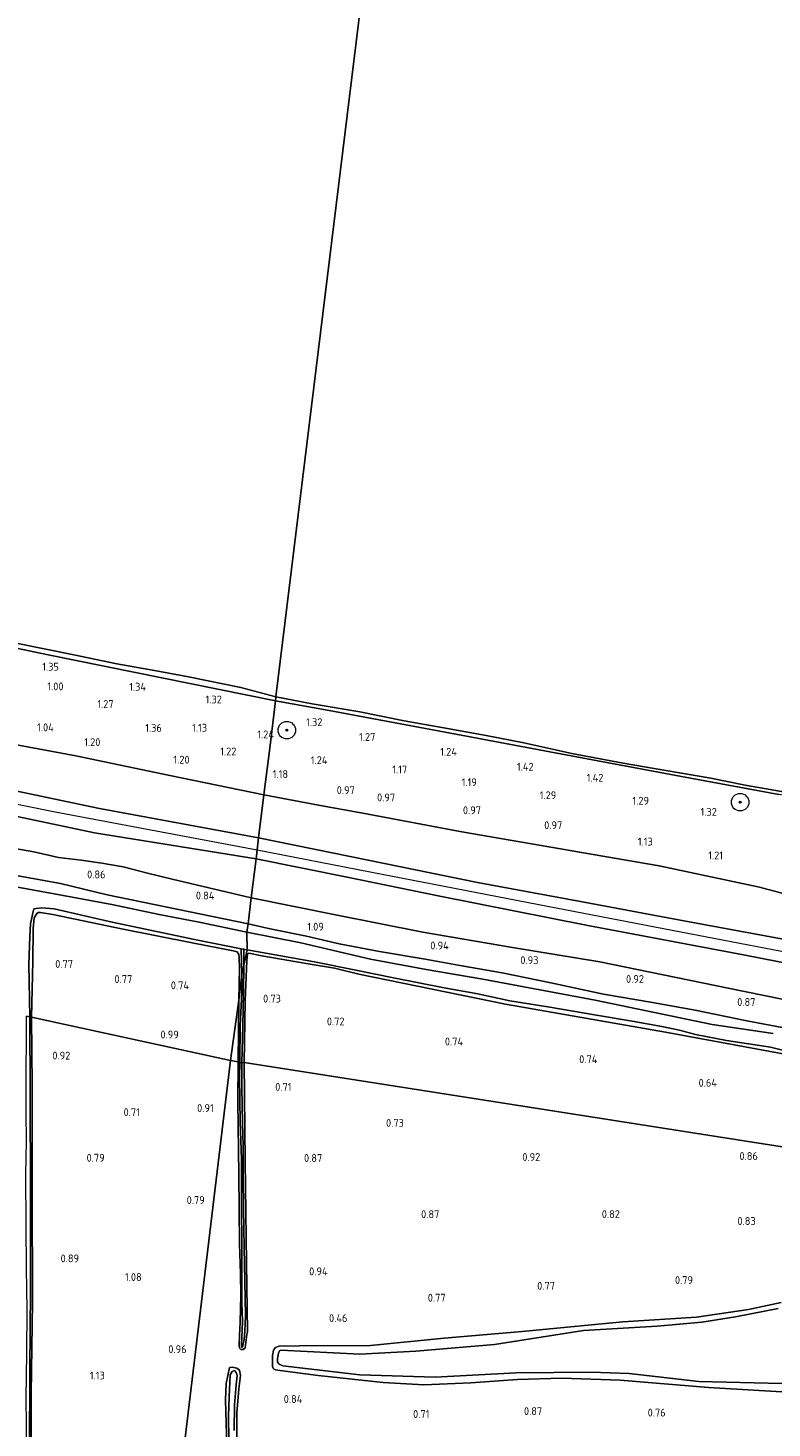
# Model space of a CAD drawing. Extents: x 126429 to 133038, y 413091 to 414846.
# Tile 145 of 256: x 129035 to 129206, y 413539 to 413860. Entities that reach past the tile are written whole.
import ezdxf
from ezdxf.enums import TextEntityAlignment as Align

# ---------------------------------------------------------------- set-up
doc = ezdxf.new("R2010")
doc.units = 0
for name, color, linetype, lineweight in [('B-ME-GR-BOOM-S', 90, 'Continuous', 25), ('B-ME-GR-GRAS-GV', 60, 'Continuous', 13), ('B-ME-GR-RIET-GV', 120, 'Continuous', 13), ('B-ME-GW-OPHOGING_KRUIN-G', 90, 'Continuous', 18), ('B-ME-GW-TALUD_KRUIN-G', 90, 'Continuous', 18), ('B-ME-GW-TALUD_TEEN-G', 90, 'Continuous', 18), ('B-ME-IE-TERREINAFSCHEIDING_KUNSTMATIG_HEKWERK-G', 20, 'IE-TERREINAFSCHEIDING-KUNSTMATIG', 18), ('B-ME-OB-BEKLEDING_STEEN-GV', 30, 'Continuous', 18), ('B-ME-OB-OEVERVOORZIENING-G', 7, 'Continuous', 18), ('B-ME-OG-HOOGTEPUNT-S', 7, 'Continuous', 25), ('B-ME-OG-WATER_RIVIER-GV', 130, 'Continuous', 18), ('B-ME-OG-WATER_SLOOT-G', 120, 'Continuous', 18), ('B-ME-OG-WATER_SLOOT-GV', 120, 'Continuous', 18)]:
    doc.layers.add(name, color=color, linetype=linetype, lineweight=lineweight)
doc.styles.add('NLCS-ISO-ANNOTATIVE-T18', font='NLCS-ISO.ttf', dxfattribs={"height": 1.8})
doc.linetypes.add('IE-TERREINAFSCHEIDING-KUNSTMATIG', pattern='A,4,[82,NLCS.SHX,S=0.75,R=90,X=0,Y=0],4,-2', length=10)

# ---------------------------------------------------------------- blocks, each defined once
blk = doc.blocks.new('SAL-HOOGTELABEL-SO')
at = {"color": 0, "linetype": 'ByBlock', "lineweight": -2, "style": 'NLCS-ISO-ANNOTATIVE-T18'}
blk.add_attdef('HOOGTE', text='', height=1.8, dxfattribs=at).set_placement((2.79, 0), align=Align.RIGHT)
blk = doc.blocks.new('SGR-BOOM_01-SO')
at = {"linetype": 'ByBlock', "lineweight": 18}
h = blk.add_hatch(color=0, dxfattribs=at)
h.dxf.hatch_style = 1
edge = h.paths.add_edge_path()
edge.add_arc((0, 0), 0.25, 0, 360)
at = {"color": 0, "linetype": 'ByBlock', "lineweight": 18}
for radius in [2, 0.25]:
    blk.add_circle((0, 0), radius, dxfattribs=at)

msp = doc.modelspace()

# ---------------------------------------------------------------- linework, layer by layer
at = {"layer": 'B-ME-GR-GRAS-GV'}
for points in [[(128875.883, 413727.497, 1.375), (128894.383, 413722.904, 1.375), (128918.971, 413717.77, 1.563), (128936.609, 413713.966, 1.588), (128957.081, 413709.268, 1.563), (128970.378, 413707.789, 1.391), (128977.15, 413706.804, 1.373), (128985.841, 413704.939, 1.359), (128995.302, 413703.014, 1.321), (129002.662, 413701.46, 1.315), (129008.941, 413699.916, 1.277), (129014.801, 413698.99, 1.257), (129046.153, 413693.122, 1.257), (129067.75, 413688.66, 1.217), (129089.348, 413684.198, 1.176), (129088.137, 413674.308, 2.011), (129051.627, 413681.062, 2.143), (129015.832, 413688.592, 2.111), (128980.886, 413695.851, 2.313), (128947.181, 413703.735, 2.319), (128916.286, 413710.63, 2.335), (128898.538, 413714.023, 2.427), (128868.863, 413720.456, 2.427)], [(129021.909, 413720.116, 1.311), (129039.805, 413716.354, 1.269), (129065.9, 413711.081, 1.249), (129091.996, 413705.808, 1.228), (129090.765, 413695.552, 1.205), (129089.348, 413684.198, 1.176), (129067.75, 413688.66, 1.217), (129046.153, 413693.122, 1.257), (129014.801, 413698.99, 1.257)], [(129218.351, 413658.917, 1.074), (129203.192, 413663.037, 1.074), (129180.112, 413667.913, 1.074), (129160.531, 413671.296, 1.125), (129157.457, 413671.826, 1.133), (129134.803, 413675.74, 1.192), (129112.075, 413679.969, 1.184), (129101.864, 413681.869, 1.18), (129089.348, 413684.198, 1.176), (129090.765, 413695.552, 1.205), (129091.996, 413705.808, 1.228), (129104.36, 413703.552, 1.192), (129132.244, 413698.383, 1.24), (129158.683, 413693.351, 1.216), (129185.292, 413688.388, 1.204), (129207.663, 413684.264, 1.113)], [(129015.832, 413688.592, 2.111), (129051.627, 413681.062, 2.143), (129088.137, 413674.308, 2.011), (129087.804, 413671.597, 2.102), (129087.554, 413669.55, 2.118), (129050.462, 413675.491, 1.999), (129021.763, 413681.562, 2.009)], [(129209.469, 413650.923, 2.193), (129185.789, 413655.314, 2.221), (129162.11, 413659.705, 2.248), (129138.431, 413664.096, 2.276), (129113.284, 413669.202, 2.144), (129088.137, 413674.308, 2.011), (129089.348, 413684.198, 1.176), (129101.864, 413681.869, 1.18), (129112.075, 413679.969, 1.184), (129134.803, 413675.74, 1.192), (129157.457, 413671.826, 1.133), (129160.531, 413671.296, 1.125), (129180.112, 413667.913, 1.074), (129203.192, 413663.037, 1.074), (129218.351, 413658.917, 1.074)], [(129021.763, 413681.562, 2.009), (129050.462, 413675.491, 1.999), (129087.554, 413669.55, 2.118), (129086.445, 413660.533, 1.018), (129068.313, 413664.829, 1.082), (129062.605, 413666.257, 1.092), (129057.068, 413667.672, 1.094), (129052.158, 413668.536, 1.094), (129047.353, 413669.214, 1.096), (129042.152, 413669.793, 1.086), (129036.49, 413671.13, 1.088), (129028.085, 413672.585, 1.086)], [(129028.085, 413672.585, 1.086), (129036.49, 413671.13, 1.088), (129042.152, 413669.793, 1.086), (129047.353, 413669.214, 1.096), (129052.158, 413668.536, 1.094), (129057.068, 413667.672, 1.094), (129062.605, 413666.257, 1.092), (129068.313, 413664.829, 1.082), (129086.445, 413660.533, 1.018), (129085.718, 413654.572, 1.01), (129053.338, 413661.229, 1.062), (129042.61, 413663.833, 1.12), (129009.984, 413669.74, 1.166)], [(129235.449, 413640.399, 2.145), (129199.513, 413647.484, 2.142), (129163.73, 413654.186, 2.177), (129129.383, 413660.996, 2.24), (129108.468, 413665.273, 2.179), (129087.554, 413669.55, 2.118), (129087.804, 413671.597, 2.102), (129088.137, 413674.308, 2.011), (129113.284, 413669.202, 2.144), (129138.431, 413664.096, 2.276), (129162.11, 413659.705, 2.248), (129185.789, 413655.314, 2.221), (129209.469, 413650.923, 2.193)], [(129009.984, 413669.74, 1.166), (129042.61, 413663.833, 1.12), (129053.338, 413661.229, 1.062), (129085.718, 413654.572, 1.01), (129085.461, 413652.705, -0.154), (129074.472, 413654.974, -0.154), (129065.269, 413656.757, -0.154), (129054.433, 413659.046, -0.154), (129039.124, 413661.881, -0.154), (129030.246, 413663.501, -0.154)], [(129224.918, 413633.954, 1.113), (129195.973, 413639.829, 1.119), (129166.503, 413645.895, 1.125), (129146.422, 413649.135, 1.098), (129125.85, 413652.669, 1.072), (129105.834, 413656.628, 1.045), (129086.445, 413660.533, 1.018), (129087.554, 413669.55, 2.118), (129108.468, 413665.273, 2.179), (129129.383, 413660.996, 2.24), (129163.73, 413654.186, 2.177), (129199.513, 413647.484, 2.142), (129235.449, 413640.399, 2.145)], [(129209.599, 413630.529, 0.959), (129200.293, 413632.327, 0.996), (129188.444, 413634.75, 0.946), (129178.614, 413636.511, 1.109), (129167.337, 413638.48, 1.046), (129155.236, 413641.061, 1.059), (129144.105, 413643.362, 1.084), (129134.835, 413644.978, 1.084), (129126.408, 413646.45, 1.184), (129115.94, 413648.23, 1.071), (129106.635, 413650.028, 1.059), (129099.13, 413651.767, 1.046), (129090.781, 413653.478, 1.021), (129085.718, 413654.572, 1.01), (129086.445, 413660.533, 1.018), (129105.834, 413656.628, 1.045), (129125.85, 413652.669, 1.072), (129146.422, 413649.135, 1.098), (129166.503, 413645.895, 1.125), (129195.973, 413639.829, 1.119), (129224.918, 413633.954, 1.113)], [(129206.324, 413629.385, -0.154), (129192.323, 413631.489, -0.154), (129165.442, 413637.092, -0.154), (129139.681, 413641.893, -0.154), (129126.614, 413644.07, -0.154), (129113.829, 413646.496, -0.154), (129097.864, 413650.239, -0.154), (129085.461, 413652.705, -0.154), (129085.718, 413654.572, 1.01), (129090.781, 413653.478, 1.021), (129099.13, 413651.767, 1.046), (129106.635, 413650.028, 1.059), (129115.94, 413648.23, 1.071), (129126.408, 413646.45, 1.184), (129134.835, 413644.978, 1.084), (129144.105, 413643.362, 1.084), (129155.236, 413641.061, 1.059), (129167.337, 413638.48, 1.046), (129178.614, 413636.511, 1.109), (129188.444, 413634.75, 0.946), (129200.293, 413632.327, 0.996), (129209.599, 413630.529, 0.959)], [(129218.134, 413622.974, 0.551), (129181.637, 413629.733, 0.567), (129144.822, 413636.115, 0.431), (129111.128, 413643.073, 0.362), (129105.536, 413644.421, 0.348), (129099.493, 413645.415, 0.36), (129088.889, 413647.24, 0.485), (129085.935, 413647.829, 0.498), (129085.605, 413647.69, 0.51), (129085.42, 413646.083, 0.685), (129085.057, 413636.933, 0.798), (129084.788, 413622.748, 0.785), (129084.315, 413622.705, 0.416), (129084.488, 413631.159, 0.416), (129084.665, 413638.873, 0.416), (129084.747, 413645.082, 0.191), (129085.506, 413648.619, -0.154), (129093.217, 413647.259, -0.154), (129100.949, 413645.863, -0.154), (129110.471, 413643.919, -0.154), (129119.139, 413642.197, -0.154), (129130.793, 413639.933, -0.154), (129138.479, 413638.514, -0.154), (129145.87, 413636.946, -0.154), (129154.536, 413635.51, -0.154), (129165.767, 413633.631, -0.154), (129173.909, 413632.214, -0.154), (129180.728, 413630.985, -0.154), (129184.822, 413630.174, -0.154), (129188.506, 413629.213, -0.154), (129195.589, 413627.803, -0.154), (129205.69, 413626.294, -0.154), (129210.618, 413625.021, -0.154)], [(129035.481, 413533.214, -0.154), (129035.617, 413552.285, -0.154), (129035.724, 413570.418, -0.154), (129035.73, 413593.475, -0.154), (129035.652, 413615.444, -0.154), (129035.572, 413633.278, -0.154), (129036.015, 413633.159, 0.628), (129036.151, 413617.491, 0.446), (129036.105, 413593.054, 0.359), (129036.19, 413567.797, 0.471), (129035.911, 413546.754, 0.671), (129035.918, 413525.313, 0.821)], [(129067.227, 413502.864, 1.172), (129081.658, 413623.191, 0.88), (129083.409, 413622.925, 0.784), (129083.387, 413613.89, 0.759), (129083.588, 413597.03, 0.771), (129083.749, 413581.093, 0.734), (129083.9658, 413574.2467, 1.0373), (129084.0597, 413569.3687, 1.0273), (129083.9342, 413563.126, 0.9473), (129083.7439, 413560.0579, 1.0273), (129083.6732, 413557.8245, 0.8973), (129083.7466, 413557.2012, 0.8173), (129084.047, 413556.8811, 0.7973), (129084.5743, 413556.8644, 0.7973), (129085.0534, 413557.284, 0.7973), (129085.4589, 413560.2831, 0.9573), (129085.561, 413560.947, 0.66), (129085.332, 413576.736, 0.785), (129085.053, 413600.066, 0.76), (129084.788, 413622.748, 0.785), (129275.877, 413592.812, 0.642)], [(129208.184, 413567.675, 0.542), (129200.632, 413566.057, 0.558), (129188.689, 413564.306, 0.574), (129171.819, 413563.233, 0.436), (129148.716, 413560.981, 0.541), (129130.765, 413559.501, 0.534), (129113.854, 413557.768, 0.591), (129097.542, 413557.725, 0.562), (129092.848, 413557.661, 0.611), (129092.02, 413557.329, 0.615), (129091.579, 413556.714, 0.619), (129091.345, 413555.476, 0.619), (129091.296, 413552.952, 0.635), (129091.589, 413552.438, 0.639), (129091.986, 413552.22, 0.639), (129093.068, 413552.056, 0.639), (129101.802, 413550.888, 0.586), (129116.749, 413549.279, 0.603), (129126.122, 413548.738, 0.647), (129136.875, 413549.218, 0.566), (129147.644, 413550.003, 0.538), (129157.823, 413550.279, 0.538), (129171.159, 413549.815, 0.517), (129191.475, 413548.178, 0.39), (129212.258, 413546.896, 0.542)], [(129212.258, 413546.896, 0.542), (129191.475, 413548.178, 0.39), (129171.159, 413549.815, 0.517), (129157.823, 413550.279, 0.538), (129147.644, 413550.003, 0.538), (129136.875, 413549.218, 0.566), (129126.122, 413548.738, 0.647), (129116.749, 413549.279, 0.603), (129101.802, 413550.888, 0.586), (129093.068, 413552.056, 0.639), (129091.986, 413552.22, 0.639), (129091.589, 413552.438, 0.639), (129091.296, 413552.952, 0.635), (129091.345, 413555.476, 0.619), (129091.579, 413556.714, 0.619), (129092.02, 413557.329, 0.615), (129092.848, 413557.661, 0.611), (129097.542, 413557.725, 0.562), (129113.854, 413557.768, 0.591), (129130.765, 413559.501, 0.534), (129148.716, 413560.981, 0.541), (129171.819, 413563.233, 0.436), (129188.689, 413564.306, 0.574), (129200.632, 413566.057, 0.558), (129208.184, 413567.675, 0.542)], [(129207.456, 413566.253, -0.003), (129197.641, 413564.337, 0.014), (129189.976, 413563.151, 0.01), (129179.659, 413562.2, 0.014), (129162.785, 413561.22, -0.047), (129142.311, 413558.008, -0.011), (129124.238, 413556.477, 0.022), (129111.404, 413555.79, 0.046), (129093.272, 413556.729, 0.087), (129092.963, 413556.55, 0.079), (129092.724, 413555.995, 0.066), (129092.593, 413555.224, 0.062), (129092.491, 413554.692, 0.058), (129092.514, 413553.946, 0.058), (129092.894, 413553.493, 0.087), (129093.669, 413553.128, 0.083), (129111.384, 413551.077, 0.046), (129128.663, 413550.526, 0.05), (129147.319, 413551.513, 0.03), (129164.503, 413551.687, 0.026), (129173.274, 413551.325, 0.026), (129189.271, 413549.559, 0.022), (129208.31, 413549.078, 0.022)], [(129083.12, 413530.528, 0.748), (129083.128, 413542.239, 0.698), (129083.612, 413547.881, 0.723), (129084.007, 413550.879, 0.748), (129083.7438, 413552.1117, 0.6023), (129083.1062, 413552.5665, 0.6223), (129082.0595, 413552.8481, 0.7223), (129081.4662, 413552.7427, 0.8123), (129080.724, 413549.064, 0.671), (129080.504, 413545.326, 0.796), (129080.877, 413534.779, 0.759)], [(129080.877, 413534.779, 0.759), (129080.504, 413545.326, 0.796), (129080.724, 413549.064, 0.671), (129081.4662, 413552.7427, 0.8123), (129082.0595, 413552.8481, 0.7223), (129083.1062, 413552.5665, 0.6223), (129083.7438, 413552.1117, 0.6023), (129084.007, 413550.879, 0.748), (129083.612, 413547.881, 0.723), (129083.128, 413542.239, 0.698), (129083.12, 413530.528, 0.748)], [(129082.516, 413538.242, 0.028), (129082.611, 413544.201, 0.028), (129083.009, 413548.772, 0.028), (129083.249, 413550.892, 0.028), (129082.994, 413551.563, 0.028), (129082.593, 413552.016, 0.028), (129082.104, 413551.854, 0.028), (129081.642, 413551.02, 0.028), (129081.417, 413545.995, 0.028), (129081.212, 413541.551, 0.028), (129081.308, 413536.117, 0.028)]]:
    msp.add_polyline3d(points, dxfattribs=at)
for points in [[(129041.16, 413658.013, -0.154), (129054.535, 413654.985, -0.154), (129073.763, 413650.938, -0.154), (129084.139, 413648.879, -0.154), (129084.291, 413642.938, 0.253), (129083.569, 413637.033, 0.778), (129083.722, 413644.41, 0.703), (129083.643, 413646.746, 0.691), (129083.617, 413647.558, 0.691), (129083.205, 413648.18, 0.741), (129082.274, 413648.412, 0.753), (129072.87, 413650.251, 0.791), (129056.659, 413653.444, 0.778), (129040.882, 413656.724, 0.803), (129038.08, 413657.166, 0.741), (129037.497, 413657.184, 0.716), (129037.237, 413656.964, 0.741), (129036.571, 413655.945, 0.778), (129036.344, 413653.517, 0.728), (129036.31, 413645.908, 0.778), (129036.015, 413633.159, 0.628), (129035.572, 413633.278, -0.154), (129035.388, 413645.332, -0.154), (129035.561, 413651.719, -0.154), (129035.777, 413654.578, -0.154), (129036.323, 413657.453, -0.154), (129036.544, 413658.03, -0.154), (129037.055, 413658.141, -0.154), (129038.326, 413658.253, -0.154)], [(129083.569, 413637.033, 0.778), (129081.658, 413623.191, 0.88), (129036.015, 413633.159, 0.628), (129036.31, 413645.908, 0.778), (129036.344, 413653.517, 0.728), (129036.571, 413655.945, 0.778), (129037.237, 413656.964, 0.741), (129037.497, 413657.184, 0.716), (129038.08, 413657.166, 0.741), (129040.882, 413656.724, 0.803), (129056.659, 413653.444, 0.778), (129072.87, 413650.251, 0.791), (129082.274, 413648.412, 0.753), (129083.205, 413648.18, 0.741), (129083.617, 413647.558, 0.691), (129083.643, 413646.746, 0.691), (129083.722, 413644.41, 0.703)], [(129085.506, 413648.619, -0.154), (129084.747, 413645.082, 0.191), (129084.776, 413648.753, -0.154), (129084.981, 413648.712, -0.154)], [(129275.814, 413596.774, 0.65), (129275.877, 413592.812, 0.642), (129084.788, 413622.748, 0.785), (129085.057, 413636.933, 0.798), (129085.42, 413646.083, 0.685), (129085.605, 413647.69, 0.51), (129085.935, 413647.829, 0.498), (129088.889, 413647.24, 0.485), (129099.493, 413645.415, 0.36), (129105.536, 413644.421, 0.348), (129111.128, 413643.073, 0.362), (129144.822, 413636.115, 0.431), (129181.637, 413629.733, 0.567), (129218.134, 413622.974, 0.551), (129255.761, 413616.032, 0.52), (129273.604, 413612.525, 0.476), (129274.88, 413612.033, 0.453), (129275.453, 413611.295, 0.437), (129275.736, 413610.604, 0.421), (129275.841, 413609.546, 0.417)], [(129083.907, 413631.179, 0.378), (129083.825, 413622.771, 0.378), (129083.409, 413622.925, 0.784), (129083.569, 413637.033, 0.778), (129084.291, 413642.938, 0.253), (129084.254, 413638.894, 0.378)], [(129083.569, 413637.033, 0.778), (129083.409, 413622.925, 0.784), (129081.658, 413623.191, 0.88)], [(129067.227, 413502.864, 1.172), (129063.672, 413460.832, 1.148), (129048.946, 413464.293, 0.984), (129036.378, 413466.951, 0.771), (129036.268, 413470.664, 0.796), (129036.081, 413486.932, 0.796), (129036.072, 413506.516, 0.771), (129035.918, 413525.313, 0.821), (129035.911, 413546.754, 0.671), (129036.19, 413567.797, 0.471), (129036.105, 413593.054, 0.359), (129036.151, 413617.491, 0.446), (129036.015, 413633.159, 0.628), (129081.658, 413623.191, 0.88)], [(129084.1985, 413558.0109, 0.5173), (129084.184, 413557.436, 0.4459), (129084.445, 413557.437, 0.341), (129084.7965, 413559.2348, 0.5273), (129084.997, 413560.972, 0.328), (129085.103, 413564.652, 0.403), (129084.96, 413572.547, 0.403), (129084.806, 413580.293, 0.403), (129084.681, 413589.167, 0.378), (129084.599, 413596.321, 0.403), (129084.619, 413603.442, 0.416), (129084.465, 413608.989, 0.416), (129084.31, 413616.906, 0.416), (129084.315, 413622.705, 0.416), (129084.788, 413622.748, 0.785), (129085.053, 413600.066, 0.76), (129085.332, 413576.736, 0.785), (129085.561, 413560.947, 0.66), (129085.4589, 413560.2831, 0.9573), (129085.0534, 413557.284, 0.7973), (129084.5743, 413556.8644, 0.7973), (129084.047, 413556.8811, 0.7973), (129083.7466, 413557.2012, 0.8173), (129083.6732, 413557.8245, 0.8973), (129083.7439, 413560.0579, 1.0273), (129083.9342, 413563.126, 0.9473), (129084.0597, 413569.3687, 1.0273), (129083.9658, 413574.2467, 1.0373), (129083.749, 413581.093, 0.734), (129083.588, 413597.03, 0.771), (129083.387, 413613.89, 0.759), (129083.409, 413622.925, 0.784), (129083.825, 413622.771, 0.378), (129083.785, 413619.353, 0.378), (129083.918, 413609.055, 0.378), (129084.224, 413600.557, 0.378), (129084.25, 413591.033, 0.378), (129084.308, 413579.755, 0.378), (129084.302, 413567.588, 0.378), (129084.4626, 413563.4086, 0.5573), (129084.3958, 413561.298, 0.6073), (129084.3136, 413559.685, 0.5373)]]:
    msp.add_polyline3d(points, close=True, dxfattribs=at)
at = {"layer": 'B-ME-GR-RIET-GV'}
msp.add_polyline3d([(129208.31, 413549.078, 0.022), (129189.271, 413549.559, 0.022), (129173.274, 413551.325, 0.026), (129164.503, 413551.687, 0.026), (129147.319, 413551.513, 0.03), (129128.663, 413550.526, 0.05), (129111.384, 413551.077, 0.046), (129093.669, 413553.128, 0.083), (129092.894, 413553.493, 0.087), (129092.514, 413553.946, 0.058), (129092.491, 413554.692, 0.058), (129092.593, 413555.224, 0.062), (129092.724, 413555.995, 0.066), (129092.963, 413556.55, 0.079), (129093.272, 413556.729, 0.087), (129111.404, 413555.79, 0.046), (129124.238, 413556.477, 0.022), (129142.311, 413558.008, -0.011), (129162.785, 413561.22, -0.047), (129179.659, 413562.2, 0.014), (129189.976, 413563.151, 0.01), (129197.641, 413564.337, 0.014), (129207.456, 413566.253, -0.003)], dxfattribs=at)
at = {"layer": 'B-ME-GW-OPHOGING_KRUIN-G'}
for points in [[(128739.515, 413747.781, 1.951), (128765.433, 413742.499, 2.098), (128797.265, 413734.829, 2.097), (128821.279, 413729.127, 2.22), (128845.293, 413723.426, 2.343), (128887.069, 413713.623, 2.427), (128918.306, 413707.856, 2.268), (128929.794, 413705.161, 2.327), (128956.154, 413698.875, 2.317), (128981.191, 413692.734, 2.313), (129005.004, 413687.645, 2.312), (129041.42, 413680.264, 2.188), (129064.612, 413675.93, 2.145), (129087.804, 413671.597, 2.102)], [(129087.804, 413671.597, 2.102), (129113.776, 413666.565, 2.312), (129152.488, 413659.025, 2.209), (129185.133, 413652.757, 2.217), (129217.778, 413646.489, 2.225), (129241.09, 413642.071, 2.213), (129264.403, 413637.653, 2.201), (129306.581, 413629.822, 2.138), (129333.919, 413625.108, 2.134), (129361.258, 413620.395, 2.13), (129403.501, 413613.424, 2.102), (129440.249, 413607.445, 2.078), (129476.787, 413601.048, 1.995)]]:
    msp.add_polyline3d(points, dxfattribs=at)
at = {"layer": 'B-ME-GW-TALUD_KRUIN-G'}
for points in [[(129088.137, 413674.308, 2.011), (129051.627, 413681.062, 2.143), (129015.832, 413688.592, 2.111), (128980.886, 413695.851, 2.313), (128947.181, 413703.735, 2.319), (128916.286, 413710.63, 2.335), (128898.538, 413714.023, 2.427), (128868.863, 413720.456, 2.427), (128834.212, 413728.513, 2.299), (128797.601, 413736.502, 2.097), (128772.477, 413743.239, 2.139), (128739.821, 413751.97, 1.929)], [(128896.384, 413746.262, 1.241), (128909.933, 413743.209, 1.243), (128926.669, 413739.598, 1.309), (128947.317, 413735.184, 1.431), (128966.683, 413731.309, 1.449), (128984.069, 413727.627, 1.357), (129002.918, 413723.973, 1.315), (129021.909, 413720.116, 1.311), (129039.805, 413716.354, 1.269), (129065.9, 413711.081, 1.249), (129091.996, 413705.808, 1.228)], [(128739.337, 413745.703, 1.951), (128769.237, 413739.573, 1.94), (128804.238, 413730.842, 1.93), (128834.214, 413723.505, 2.088), (128861.856, 413717.2, 2.218), (128892.707, 413709.462, 2.314), (128914.546, 413705.836, 2.32), (128917.72, 413706.243, 2.268), (128920.116, 413705.559, 2.232), (128923.136, 413704.124, 2.248), (128926.288, 413703.686, 2.24), (128929.921, 413703.125, 2.21), (128934.272, 413701.593, 2.182), (128937.672, 413700.187, 2.134), (128941.707, 413698.783, 2.138), (128967.356, 413692.977, 2.246), (128990.566, 413687.671, 2.248), (129021.763, 413681.562, 2.009), (129050.462, 413675.491, 1.999), (129087.554, 413669.55, 2.118)], [(129481.304, 413638.34, 0.971), (129453.867, 413642.478, 1.009), (129426.316, 413646.957, 1.046), (129390.771, 413652.553, 1.054), (129356, 413658.309, 1.062), (129355.528, 413658.389, 1.062), (129346.898, 413659.847, 1.066), (129340.678, 413660.606, 1.07), (129309.904, 413666.11, 1.109), (129287.135, 413670.165, 1.093), (129264.367, 413674.22, 1.077), (129233.771, 413679.518, 1.133), (129207.663, 413684.264, 1.113), (129185.292, 413688.388, 1.204), (129158.683, 413693.351, 1.216), (129132.244, 413698.383, 1.24), (129104.36, 413703.552, 1.192), (129091.996, 413705.808, 1.228)], [(129477.129, 413603.871, 1.979), (129456.322, 413607.323, 2.014), (129435.516, 413610.775, 2.049), (129414.709, 413614.228, 2.083), (129393.903, 413617.68, 2.118), (129362.543, 413623.124, 2.106), (129331.184, 413628.569, 2.094), (129306.675, 413633.06, 2.112), (129282.166, 413637.55, 2.13), (129257.657, 413642.041, 2.147), (129233.148, 413646.532, 2.165), (129209.469, 413650.923, 2.193), (129185.789, 413655.314, 2.221), (129162.11, 413659.705, 2.248), (129138.431, 413664.096, 2.276), (129113.284, 413669.202, 2.144), (129088.137, 413674.308, 2.011)], [(129087.554, 413669.55, 2.118), (129108.468, 413665.273, 2.179), (129129.383, 413660.996, 2.24), (129163.73, 413654.186, 2.177), (129199.513, 413647.484, 2.142), (129235.449, 413640.399, 2.145), (129271.531, 413634.066, 2.173), (129307.959, 413627.664, 2.157), (129343.475, 413621.468, 2.098), (129380, 413614.941, 2.015), (129413.279, 413609.324, 2.043), (129442.248, 413604.588, 2.043), (129476.462, 413598.365, 1.964)], [(129212.258, 413546.896, 0.542), (129191.475, 413548.178, 0.39), (129171.159, 413549.815, 0.517), (129157.823, 413550.279, 0.538), (129147.644, 413550.003, 0.538), (129136.875, 413549.218, 0.566), (129126.122, 413548.738, 0.647), (129116.749, 413549.279, 0.603), (129101.802, 413550.888, 0.586), (129093.068, 413552.056, 0.639), (129091.986, 413552.22, 0.639), (129091.589, 413552.438, 0.639), (129091.296, 413552.952, 0.635), (129091.345, 413555.476, 0.619), (129091.579, 413556.714, 0.619), (129092.02, 413557.329, 0.615), (129092.848, 413557.661, 0.611), (129097.542, 413557.725, 0.562), (129113.854, 413557.768, 0.591), (129130.765, 413559.501, 0.534), (129148.716, 413560.981, 0.541), (129171.819, 413563.233, 0.436), (129188.689, 413564.306, 0.574), (129200.632, 413566.057, 0.558), (129208.184, 413567.675, 0.542)]]:
    msp.add_polyline3d(points, dxfattribs=at)
at = {"layer": 'B-ME-GW-TALUD_TEEN-G'}
for points in [[(129089.348, 413684.198, 1.176), (129067.75, 413688.66, 1.217), (129046.153, 413693.122, 1.257), (129014.801, 413698.99, 1.257), (129008.941, 413699.916, 1.277), (129002.662, 413701.46, 1.315), (128995.302, 413703.014, 1.321), (128985.841, 413704.939, 1.359), (128977.15, 413706.804, 1.373), (128970.378, 413707.789, 1.391)], [(129086.445, 413660.533, 1.018), (129068.313, 413664.829, 1.082), (129062.605, 413666.257, 1.092), (129057.068, 413667.672, 1.094), (129052.158, 413668.536, 1.094), (129047.353, 413669.214, 1.096), (129042.152, 413669.793, 1.086), (129036.49, 413671.13, 1.088), (129028.085, 413672.585, 1.086), (129017.342, 413674.461, 1.088), (129013.001, 413675.678, 1.098), (129007.967, 413676.828, 1.116), (129002.571, 413677.928, 1.142), (128996.956, 413679.203, 1.228), (128991.088, 413680.803, 1.236), (128982.376, 413682.936, 1.209), (128972.684, 413685.067, 1.191), (128966.33, 413686.5, 1.236)], [(129089.348, 413684.198, 1.176), (129101.864, 413681.869, 1.18), (129112.075, 413679.969, 1.184), (129134.803, 413675.74, 1.192), (129157.457, 413671.826, 1.133), (129160.531, 413671.296, 1.125), (129180.112, 413667.913, 1.074), (129203.192, 413663.037, 1.074), (129218.351, 413658.917, 1.074)], [(129086.445, 413660.533, 1.018), (129105.834, 413656.628, 1.045), (129125.85, 413652.669, 1.072), (129146.422, 413649.135, 1.098), (129166.503, 413645.895, 1.125), (129195.973, 413639.829, 1.119), (129224.918, 413633.954, 1.113), (129248.941, 413630.257, 1.107), (129272.384, 413626.351, 1.101), (129295.649, 413621.499, 0.945), (129319.98, 413618.19, 1.089), (129344.16, 413614.128, 1.091), (129369.586, 413609.37, 1.093), (129393.764, 413605.081, 1.095), (129418.103, 413600.984, 1.097), (129446.95, 413596.078, 1.084), (129475.569, 413591.06, 1.07)], [(129207.456, 413566.253, -0.003), (129197.641, 413564.337, 0.014), (129189.976, 413563.151, 0.01), (129179.659, 413562.2, 0.014), (129162.785, 413561.22, -0.047), (129142.311, 413558.008, -0.011), (129124.238, 413556.477, 0.022), (129111.404, 413555.79, 0.046), (129093.272, 413556.729, 0.087), (129092.963, 413556.55, 0.079), (129092.724, 413555.995, 0.066), (129092.593, 413555.224, 0.062), (129092.491, 413554.692, 0.058), (129092.514, 413553.946, 0.058), (129092.894, 413553.493, 0.087), (129093.669, 413553.128, 0.083), (129111.384, 413551.077, 0.046), (129128.663, 413550.526, 0.05), (129147.319, 413551.513, 0.03), (129164.503, 413551.687, 0.026), (129173.274, 413551.325, 0.026), (129189.271, 413549.559, 0.022), (129208.31, 413549.078, 0.022)]]:
    msp.add_polyline3d(points, dxfattribs=at)
at = {"layer": 'B-ME-IE-TERREINAFSCHEIDING_KUNSTMATIG_HEKWERK-G'}
for points in [[(128929.235, 413678.847, 0.737), (128928.426, 413679.056, 0.702), (128927.909, 413679.184, 1.064), (128926.745, 413679.515, 1.084), (128925.998, 413679.785, 1.152), (128925.545, 413680.164, 1.194), (128925.323, 413680.94, 1.22), (128925.349, 413682.043, 1.24), (128925.463, 413683.09, 1.248), (128925.347, 413684.987, 1.062), (128925.803, 413685.667, 1.049), (128926.279, 413686.252, 0.938), (128926.629, 413686.445, 1.172), (128927.39, 413686.739, 1.17), (128928.69, 413686.785, 1.17), (128931.382, 413686.233, 1.18), (128959.463, 413679.856, 1.186), (128987.743, 413673.677, 1.08), (129009.984, 413669.74, 1.166), (129042.61, 413663.833, 1.12), (129053.338, 413661.229, 1.062), (129085.718, 413654.572, 1.01)], [(129209.599, 413630.529, 0.959), (129200.293, 413632.327, 0.996), (129188.444, 413634.75, 0.946), (129178.614, 413636.511, 1.109), (129167.337, 413638.48, 1.046), (129155.236, 413641.061, 1.059), (129144.105, 413643.362, 1.084), (129134.835, 413644.978, 1.084), (129126.408, 413646.45, 1.184), (129115.94, 413648.23, 1.071), (129106.635, 413650.028, 1.059), (129099.13, 413651.767, 1.046), (129090.781, 413653.478, 1.021), (129085.718, 413654.572, 1.01)]]:
    msp.add_polyline3d(points, dxfattribs=at)
at = {"layer": 'B-ME-OB-BEKLEDING_STEEN-GV'}
for points in [[(129032.872, 413718.963, 0.9), (129045.736, 413716.338, 0.9), (129055.614, 413714.257, 0.9), (129064.244, 413712.774, 0.9), (129072.045, 413711.301, 0.9), (129084.029, 413708.83, 0.9), (129092.11, 413706.698, 0.9), (129091.996, 413705.808, 1.228), (129065.9, 413711.081, 1.249), (129039.805, 413716.354, 1.269), (129021.909, 413720.116, 1.311)], [(129207.663, 413684.264, 1.113), (129185.292, 413688.388, 1.204), (129158.683, 413693.351, 1.216), (129132.244, 413698.383, 1.24), (129104.36, 413703.552, 1.192), (129091.996, 413705.808, 1.228), (129092.11, 413706.698, 0.9), (129100.423, 413705.111, 0.9), (129111.392, 413703.242, 0.9), (129121.61, 413701.221, 0.9), (129130.243, 413699.625, 0.9), (129140.426, 413697.787, 0.9), (129149.092, 413696.179, 0.9), (129160.099, 413693.729, 0.9), (129171.856, 413691.489, 0.9), (129181.64, 413689.819, 0.9), (129191.982, 413688.003, 0.9), (129199.908, 413686.449, 0.9), (129213.078, 413684.124, 0.9)]]:
    msp.add_polyline3d(points, dxfattribs=at)
at = {"layer": 'B-ME-OB-OEVERVOORZIENING-G'}
for points in [[(129092.11, 413706.698, 0.9), (129084.029, 413708.83, 0.9), (129072.045, 413711.301, 0.9), (129064.244, 413712.774, 0.9), (129055.614, 413714.257, 0.9), (129045.736, 413716.338, 0.9), (129032.872, 413718.963, 0.9), (129022.436, 413721.131, 0.9), (129013.826, 413722.966, 0.9), (129003.608, 413724.928, 0.9), (128993.263, 413727.086, 0.9), (128982.794, 413729.264, 0.9), (128970.133, 413731.932, 0.9), (128958.923, 413734.168, 0.9), (128950.084, 413736.115, 0.9), (128941.564, 413737.884, 0.9), (128930.958, 413740.046, 0.9), (128920.511, 413742.35, 0.9), (128913.04, 413744.078, 0.9), (128907.691, 413745.223, 0.9), (128901.376, 413746.309, 0.9), (128892.834, 413748.122, 0.9), (128878.426, 413751.379, 0.9)], [(129213.078, 413684.124, 0.9), (129199.908, 413686.449, 0.9), (129191.982, 413688.003, 0.9), (129181.64, 413689.819, 0.9), (129171.856, 413691.489, 0.9), (129160.099, 413693.729, 0.9), (129149.092, 413696.179, 0.9), (129140.426, 413697.787, 0.9), (129130.243, 413699.625, 0.9), (129121.61, 413701.221, 0.9), (129111.392, 413703.242, 0.9), (129100.423, 413705.111, 0.9), (129092.11, 413706.698, 0.9)]]:
    msp.add_polyline3d(points, dxfattribs=at)
at = {"layer": 'B-ME-OG-WATER_RIVIER-GV'}
for points in [[(129117.716, 413915.692, 0.9), (129092.11, 413706.698, 0.9), (129084.029, 413708.83, 0.9), (129072.045, 413711.301, 0.9), (129064.244, 413712.774, 0.9), (129055.614, 413714.257, 0.9), (129045.736, 413716.338, 0.9), (129032.872, 413718.963, 0.9), (129022.436, 413721.131, 0.9), (129013.826, 413722.966, 0.9), (129003.608, 413724.928, 0.9), (128993.263, 413727.086, 0.9), (128982.794, 413729.264, 0.9), (128970.133, 413731.932, 0.9), (128958.923, 413734.168, 0.9), (128950.084, 413736.115, 0.9), (128941.564, 413737.884, 0.9), (128930.958, 413740.046, 0.9), (128920.511, 413742.35, 0.9), (128913.04, 413744.078, 0.9), (128907.691, 413745.223, 0.9), (128901.376, 413746.309, 0.9), (128892.834, 413748.122, 0.9), (128878.426, 413751.379, 0.9)], [(129213.078, 413684.124, 0.9), (129199.908, 413686.449, 0.9), (129191.982, 413688.003, 0.9), (129181.64, 413689.819, 0.9), (129171.856, 413691.489, 0.9), (129160.099, 413693.729, 0.9), (129149.092, 413696.179, 0.9), (129140.426, 413697.787, 0.9), (129130.243, 413699.625, 0.9), (129121.61, 413701.221, 0.9), (129111.392, 413703.242, 0.9), (129100.423, 413705.111, 0.9), (129092.11, 413706.698, 0.9), (129117.716, 413915.692, 0.9), (129135.553, 413912.079, 0.9), (129157.017, 413907.644, 0.9), (129173.964, 413904.233, 0.9), (129197.742, 413899.4, 0.9), (129220.481, 413895.153, 0.9)]]:
    msp.add_polyline3d(points, dxfattribs=at)
at = {"layer": 'B-ME-OG-WATER_SLOOT-G'}
for points in [[(129036.015, 413633.159, 0.628), (129036.31, 413645.908, 0.778), (129036.344, 413653.517, 0.728), (129036.571, 413655.945, 0.778), (129037.237, 413656.964, 0.741), (129037.497, 413657.184, 0.716), (129038.08, 413657.166, 0.741), (129040.882, 413656.724, 0.803), (129056.659, 413653.444, 0.778), (129072.87, 413650.251, 0.791), (129082.274, 413648.412, 0.753), (129083.205, 413648.18, 0.741), (129083.617, 413647.558, 0.691), (129083.643, 413646.746, 0.691), (129083.722, 413644.41, 0.703), (129083.569, 413637.033, 0.778)], [(129105.536, 413644.421, 0.348), (129099.493, 413645.415, 0.36), (129088.889, 413647.24, 0.485), (129085.935, 413647.829, 0.498), (129085.605, 413647.69, 0.51), (129085.42, 413646.083, 0.685), (129085.057, 413636.933, 0.798), (129084.788, 413622.748, 0.785)], [(129275.877, 413592.812, 0.642), (129275.814, 413596.774, 0.65), (129275.841, 413609.546, 0.417), (129275.736, 413610.604, 0.421), (129275.453, 413611.295, 0.437), (129274.88, 413612.033, 0.453), (129273.604, 413612.525, 0.476), (129255.761, 413616.032, 0.52), (129218.134, 413622.974, 0.551), (129181.637, 413629.733, 0.567), (129144.822, 413636.115, 0.431), (129111.128, 413643.073, 0.362), (129105.536, 413644.421, 0.348)], [(129083.569, 413637.033, 0.778), (129083.409, 413622.925, 0.784)], [(129063.672, 413460.832, 1.148), (129048.946, 413464.293, 0.984), (129036.378, 413466.951, 0.771), (129036.268, 413470.664, 0.796), (129036.081, 413486.932, 0.796), (129036.072, 413506.516, 0.771), (129035.918, 413525.313, 0.821), (129035.911, 413546.754, 0.671), (129036.19, 413567.797, 0.471), (129036.105, 413593.054, 0.359), (129036.151, 413617.491, 0.446), (129036.015, 413633.159, 0.628)], [(129085.561, 413560.947, 0.66), (129085.4589, 413560.2831, 0.9573), (129085.0534, 413557.284, 0.7973), (129084.5743, 413556.8644, 0.7973), (129084.047, 413556.8811, 0.7973), (129083.7466, 413557.2012, 0.8173), (129083.6732, 413557.8245, 0.8973), (129083.7439, 413560.0579, 1.0273), (129083.9342, 413563.126, 0.9473), (129084.0597, 413569.3687, 1.0273), (129083.9658, 413574.2467, 1.0373), (129083.749, 413581.093, 0.734), (129083.588, 413597.03, 0.771), (129083.387, 413613.89, 0.759), (129083.409, 413622.925, 0.784)], [(129084.788, 413622.748, 0.785), (129085.053, 413600.066, 0.76), (129085.332, 413576.736, 0.785), (129085.561, 413560.947, 0.66)], [(129082.867, 413457.946, 0.771), (129083.03, 413466.195, 0.771), (129082.632, 413479.329, 0.759), (129082.125, 413495.948, 0.784), (129081.472, 413514.435, 0.821), (129080.877, 413534.779, 0.759), (129080.504, 413545.326, 0.796), (129080.724, 413549.064, 0.671), (129081.4662, 413552.7427, 0.8123), (129082.0595, 413552.8481, 0.7223), (129083.1062, 413552.5665, 0.6223), (129083.7438, 413552.1117, 0.6023), (129084.007, 413550.879, 0.748), (129083.612, 413547.881, 0.723), (129083.128, 413542.239, 0.698), (129083.12, 413530.528, 0.748), (129083.56, 413518.157, 0.798), (129084.066, 413503.851, 0.685), (129084.799, 413487.575, 0.698), (129085.218, 413474.908, 0.648), (129085.761, 413464.475, 0.623), (129086.238, 413458.178, 0.66), (129086.549, 413457.45, 0.673), (129086.768, 413457.018, 0.698)]]:
    msp.add_polyline3d(points, dxfattribs=at)
at = {"layer": 'B-ME-OG-WATER_SLOOT-GV'}
for points in [[(129030.246, 413663.501, -0.154), (129039.124, 413661.881, -0.154), (129054.433, 413659.046, -0.154), (129065.269, 413656.757, -0.154), (129074.472, 413654.974, -0.154), (129085.461, 413652.705, -0.154), (129085.506, 413648.619, -0.154), (129084.981, 413648.712, -0.154), (129084.776, 413648.753, -0.154), (129084.139, 413648.879, -0.154), (129073.763, 413650.938, -0.154), (129054.535, 413654.985, -0.154), (129041.16, 413658.013, -0.154), (129038.326, 413658.253, -0.154), (129037.055, 413658.141, -0.154), (129036.544, 413658.03, -0.154), (129036.323, 413657.453, -0.154), (129035.777, 413654.578, -0.154), (129035.561, 413651.719, -0.154), (129035.388, 413645.332, -0.154), (129035.572, 413633.278, -0.154), (129034.866, 413633.427, -0.154)], [(129210.618, 413625.021, -0.154), (129205.69, 413626.294, -0.154), (129195.589, 413627.803, -0.154), (129188.506, 413629.213, -0.154), (129184.822, 413630.174, -0.154), (129180.728, 413630.985, -0.154), (129173.909, 413632.214, -0.154), (129165.767, 413633.631, -0.154), (129154.536, 413635.51, -0.154), (129145.87, 413636.946, -0.154), (129138.479, 413638.514, -0.154), (129130.793, 413639.933, -0.154), (129119.139, 413642.197, -0.154), (129110.471, 413643.919, -0.154), (129100.949, 413645.863, -0.154), (129093.217, 413647.259, -0.154), (129085.506, 413648.619, -0.154), (129085.461, 413652.705, -0.154), (129097.864, 413650.239, -0.154), (129113.829, 413646.496, -0.154), (129126.614, 413644.07, -0.154), (129139.681, 413641.893, -0.154), (129165.442, 413637.092, -0.154), (129192.323, 413631.489, -0.154), (129206.324, 413629.385, -0.154)], [(129034.942, 413533.84, -0.154), (129034.722, 413545.54, -0.154), (129034.871, 413556.037, -0.154), (129034.954, 413566.053, -0.154), (129034.841, 413575.467, -0.154), (129034.739, 413585.262, -0.154), (129034.701, 413597.083, -0.154), (129034.809, 413604.664, -0.154), (129034.762, 413611.311, -0.154), (129034.778, 413620.797, -0.154), (129034.827, 413628.076, -0.154), (129034.866, 413633.427, -0.154), (129035.572, 413633.278, -0.154), (129035.652, 413615.444, -0.154), (129035.73, 413593.475, -0.154), (129035.724, 413570.418, -0.154), (129035.617, 413552.285, -0.154), (129035.481, 413533.214, -0.154)], [(129081.308, 413536.117, 0.028), (129081.212, 413541.551, 0.028), (129081.417, 413545.995, 0.028), (129081.642, 413551.02, 0.028), (129082.104, 413551.854, 0.028), (129082.593, 413552.016, 0.028), (129082.994, 413551.563, 0.028), (129083.249, 413550.892, 0.028), (129083.009, 413548.772, 0.028), (129082.611, 413544.201, 0.028), (129082.516, 413538.242, 0.028)]]:
    msp.add_polyline3d(points, dxfattribs=at)
for points in [[(129084.747, 413645.082, 0.191), (129084.291, 413642.938, 0.253), (129084.139, 413648.879, -0.154), (129084.776, 413648.753, -0.154)], [(129084.488, 413631.159, 0.416), (129084.315, 413622.705, 0.416), (129083.825, 413622.771, 0.378), (129083.907, 413631.179, 0.378), (129084.254, 413638.894, 0.378), (129084.291, 413642.938, 0.253), (129084.747, 413645.082, 0.191), (129084.665, 413638.873, 0.416)], [(129084.445, 413557.437, 0.341), (129084.184, 413557.436, 0.4459), (129084.1985, 413558.0109, 0.5173), (129084.3136, 413559.685, 0.5373), (129084.3958, 413561.298, 0.6073), (129084.4626, 413563.4086, 0.5573), (129084.302, 413567.588, 0.378), (129084.308, 413579.755, 0.378), (129084.25, 413591.033, 0.378), (129084.224, 413600.557, 0.378), (129083.918, 413609.055, 0.378), (129083.785, 413619.353, 0.378), (129083.825, 413622.771, 0.378), (129084.315, 413622.705, 0.416), (129084.31, 413616.906, 0.416), (129084.465, 413608.989, 0.416), (129084.619, 413603.442, 0.416), (129084.599, 413596.321, 0.403), (129084.681, 413589.167, 0.378), (129084.806, 413580.293, 0.403), (129084.96, 413572.547, 0.403), (129085.103, 413564.652, 0.403), (129084.997, 413560.972, 0.328), (129084.7965, 413559.2348, 0.5273)]]:
    msp.add_polyline3d(points, close=True, dxfattribs=at)

# ---------------------------------------------------------------- block references
at = {"layer": 'B-ME-GR-BOOM-S'}
for p in [(129094.62, 413699.041, 1.342), (129198.748, 413682.517, 1.384)]:
    msp.add_blockref('SGR-BOOM_01-SO', p, dxfattribs=at)
at = {"layer": 'B-ME-OG-HOOGTEPUNT-S'}
for p, values in [((129039.476, 413712.722, 1.352), {'HOOGTE': '1.35'}), ((129040.536, 413708.205, 1.002), {'HOOGTE': '1.00'}), ((129059.484, 413708.12, 1.34), {'HOOGTE': '1.34'}), ((129052.043, 413704.151, 1.267), {'HOOGTE': '1.27'}), ((129076.907, 413705.199, 1.316), {'HOOGTE': '1.32'}), ((129100, 413699.989, 1.315), {'HOOGTE': '1.32'}), ((129038.306, 413698.794, 1.04), {'HOOGTE': '1.04'}), ((129063.1277, 413698.6657, 1.356), {'HOOGTE': '1.36'}), ((129073.521, 413698.7076, 1.126), {'HOOGTE': '1.13'}), ((129088.881, 413697.174, 1.242), {'HOOGTE': '1.24'}), ((129112.158, 413696.587, 1.265), {'HOOGTE': '1.27'}), ((129049.0124, 413695.4011, 1.196), {'HOOGTE': '1.20'}), ((129080.2517, 413693.2563, 1.216), {'HOOGTE': '1.22'}), ((129130.906, 413693.174, 1.24), {'HOOGTE': '1.24'}), ((129069.4977, 413691.3764, 1.196), {'HOOGTE': '1.20'}), ((129101.1637, 413691.2509, 1.236), {'HOOGTE': '1.24'}), ((129148.515, 413689.756, 1.415), {'HOOGTE': '1.42'}), ((129092.122, 413688.066, 1.176), {'HOOGTE': '1.18'}), ((129119.486, 413689.118, 1.167), {'HOOGTE': '1.17'}), ((129164.536, 413687.218, 1.415), {'HOOGTE': '1.42'}), ((129107.443, 413684.379, 0.968), {'HOOGTE': '0.97'}), ((129135.474, 413686.193, 1.192), {'HOOGTE': '1.19'}), ((129153.717, 413683.211, 1.292), {'HOOGTE': '1.29'}), ((129116.715, 413682.706, 0.968), {'HOOGTE': '0.97'}), ((129175.028, 413681.953, 1.292), {'HOOGTE': '1.29'}), ((129136.429, 413679.754, 0.968), {'HOOGTE': '0.97'}), ((129190.603, 413679.39, 1.317), {'HOOGTE': '1.32'}), ((129155.098, 413676.329, 0.968), {'HOOGTE': '0.97'}), ((129175.8923, 413672.557, 1.126), {'HOOGTE': '1.13'}), ((129192.0208, 413669.3988, 1.206), {'HOOGTE': '1.21'}), ((129050.189, 413665.034, 0.856), {'HOOGTE': '0.86'}), ((129075.211, 413660.173, 0.843), {'HOOGTE': '0.84'}), ((129100.327, 413653.042, 1.089), {'HOOGTE': '1.09'}), ((129129.024, 413648.703, 0.943), {'HOOGTE': '0.94'}), ((129149.629, 413645.345, 0.93), {'HOOGTE': '0.93'}), ((129042.725, 413644.475, 0.767), {'HOOGTE': '0.77'}), ((129056.328, 413641.015, 0.768), {'HOOGTE': '0.77'}), ((129069.363, 413639.576, 0.742), {'HOOGTE': '0.74'}), ((129173.862, 413641.026, 0.918), {'HOOGTE': '0.92'}), ((129090.474, 413636.519, 0.73), {'HOOGTE': '0.73'}), ((129199.467, 413635.746, 0.868), {'HOOGTE': '0.87'}), ((129105.087, 413631.284, 0.717), {'HOOGTE': '0.72'}), ((129067.012, 413628.265, 0.991), {'HOOGTE': '0.99'}), ((129132.317, 413626.684, 0.742), {'HOOGTE': '0.74'}), ((129042.097, 413623.441, 0.918), {'HOOGTE': '0.92'}), ((129163.166, 413622.605, 0.742), {'HOOGTE': '0.74'}), ((129092.914, 413616.251, 0.706), {'HOOGTE': '0.71'}), ((129190.627, 413617.209, 0.642), {'HOOGTE': '0.64'}), ((129058.084, 413610.461, 0.705), {'HOOGTE': '0.71'}), ((129075.04, 413611.397, 0.906), {'HOOGTE': '0.91'}), ((129118.717, 413607.987, 0.73), {'HOOGTE': '0.73'}), ((129049.989, 413599.993, 0.785), {'HOOGTE': '0.79'}), ((129099.964, 413599.93, 0.867), {'HOOGTE': '0.87'}), ((129150.039, 413600.158, 0.916), {'HOOGTE': '0.92'}), ((129200.028, 413600.379, 0.859), {'HOOGTE': '0.86'}), ((129072.972, 413590.274, 0.793), {'HOOGTE': '0.79'}), ((129126.862, 413587.03, 0.868), {'HOOGTE': '0.87'}), ((129168.329, 413587.048, 0.818), {'HOOGTE': '0.82'}), ((129199.527, 413585.465, 0.83), {'HOOGTE': '0.83'}), ((129044.113, 413576.887, 0.893), {'HOOGTE': '0.89'}), ((129101.197, 413573.911, 0.942), {'HOOGTE': '0.94'}), ((129058.493, 413572.612, 1.08), {'HOOGTE': '1.08'}), ((129185.132, 413571.915, 0.793), {'HOOGTE': '0.79'}), ((129128.3, 413567.863, 0.768), {'HOOGTE': '0.77'}), ((129153.42, 413570.59, 0.768), {'HOOGTE': '0.77'}), ((129105.742, 413563.179, 0.456), {'HOOGTE': '0.46'}), ((129068.807, 413556.039, 0.956), {'HOOGTE': '0.96'}), ((129050.028, 413550, 1.131), {'HOOGTE': '1.13'}), ((129095.39, 413544.6, 0.843), {'HOOGTE': '0.84'}), ((129150.48, 413541.83, 0.868), {'HOOGTE': '0.87'}), ((129124.575, 413541.161, 0.706), {'HOOGTE': '0.71'}), ((129178.84, 413541.485, 0.756), {'HOOGTE': '0.76'})]:
    msp.add_blockref('SAL-HOOGTELABEL-SO', p, dxfattribs=at).add_auto_attribs(values)

doc.saveas('drawing.dxf')
